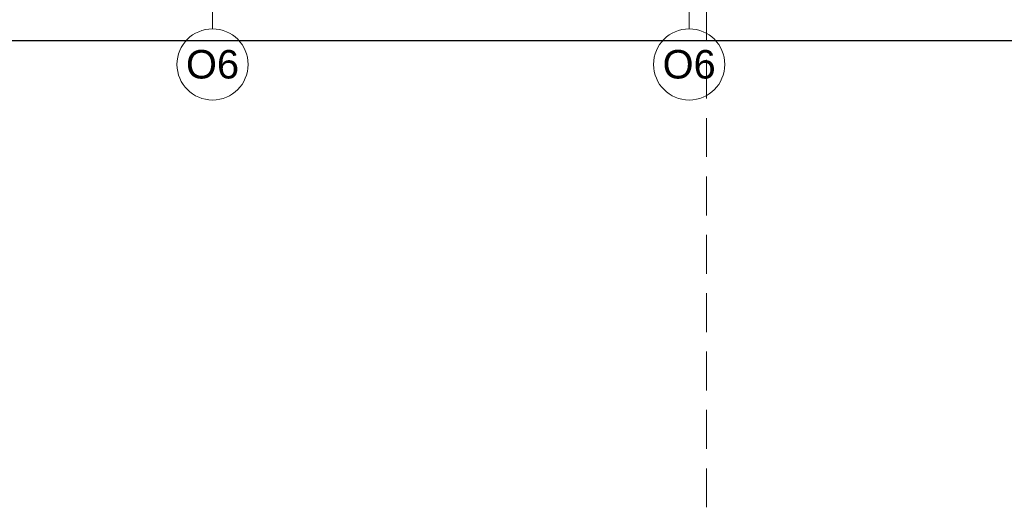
# Model space of a CAD drawing. Header units: millimetres. Extents: x 26866 to 1024070, y -428191 to 408885.
# Tile 10 of 248: x 183776 to 190201, y 241699 to 244881. Entities that reach past the tile are written whole.
import ezdxf

# ---------------------------------------------------------------- set-up
doc = ezdxf.new("R2010")
doc.units = ezdxf.units.MM
doc.header["$LTSCALE"] = 2
doc.linetypes.add('HIDDENX2', pattern=[19.05, 12.7, -6.35])
for name, color, linetype, lineweight in [('0_OPIS', 7, 'Continuous', 13), ('3DPLAN_A_TABELKA POMIESZCZEŃ', 7, 'Continuous', 0), ('3DPLAN_A_WYSOKOŚCI ZMIANA', 144, 'HIDDENX2', 5), ('A_STOL_OPIS', 55, 'Continuous', 5), ('A_ZESTAWIENIE STOLARKI', 3, 'Continuous', 15)]:
    doc.layers.add(name, color=color, linetype=linetype, lineweight=lineweight)
doc.layers.add('3DPLAN_A_OPIS', color=8, linetype='Continuous')
doc.layers.add('3DPLAN_K_OBRYS WIDOK', color=242, linetype='Continuous')
doc.styles.add('ARIAL', font='arial.ttf')
doc.styles.add('TABEL1', font='txt')

# ---------------------------------------------------------------- blocks, each defined once
blk = doc.blocks.new('III pietrooosoo')
at = {"layer": '3DPLAN_A_WYSOKOŚCI ZMIANA'}
blk.add_line((27825.7, -40630.13), (27825.7, -38304.94), dxfattribs=at)
at = {"layer": '3DPLAN_K_OBRYS WIDOK'}
blk.add_line((26746.49, -40325.58), (31677.49, -40325.58), dxfattribs=at)
at = {"layer": 'A_STOL_OPIS'}
for p, q in [((27503.47, -40317.94), (27503.47, -40201.08)), ((27814.47, -40317.94), (27814.47, -40201.08))]:
    blk.add_line(p, q, dxfattribs=at)
at = {"layer": 'A_ZESTAWIENIE STOLARKI', "ltscale": 0.25}
for centre in [(27503.47, -40341.15), (27814.47, -40341.15)]:
    blk.add_circle(centre, 23.22, dxfattribs=at)
at = {"layer": '3DPLAN_A_OPIS', "color": 1, "lineweight": 30, "style": 'ARIAL'}
blk.add_attdef('31,21M2', (31149.87, -39031.42), '', height=12, dxfattribs=at)
at = {"layer": '3DPLAN_A_TABELKA POMIESZCZEŃ', "ltscale": 0.5, "style": 'ARIAL'}
blk.add_attdef('REJESTRACJA', (28148.53, -39789.87), '', height=12, dxfattribs=at)
at = {"layer": 'A_ZESTAWIENIE STOLARKI', "ltscale": 0.2, "char_height": 18.59, "attachment_point": 5, "style": 'TABEL1'}
for insert in [(27503.47, -40341.15), (27814.47, -40341.15)]:
    blk.add_mtext_dynamic_manual_height_columns('{\\fArial|b0|i0|c238|p34;O6}', width=72.9007, gutter_width=100, heights=[0], dxfattribs=dict(at, insert=insert))

msp = doc.modelspace()

# ---------------------------------------------------------------- block references
at = {"layer": '0_OPIS', "xscale": 10, "yscale": 10, "zscale": 10}
msp.add_blockref('III pietrooosoo', (-90000, 648000), dxfattribs=at)

doc.saveas('drawing.dxf')
